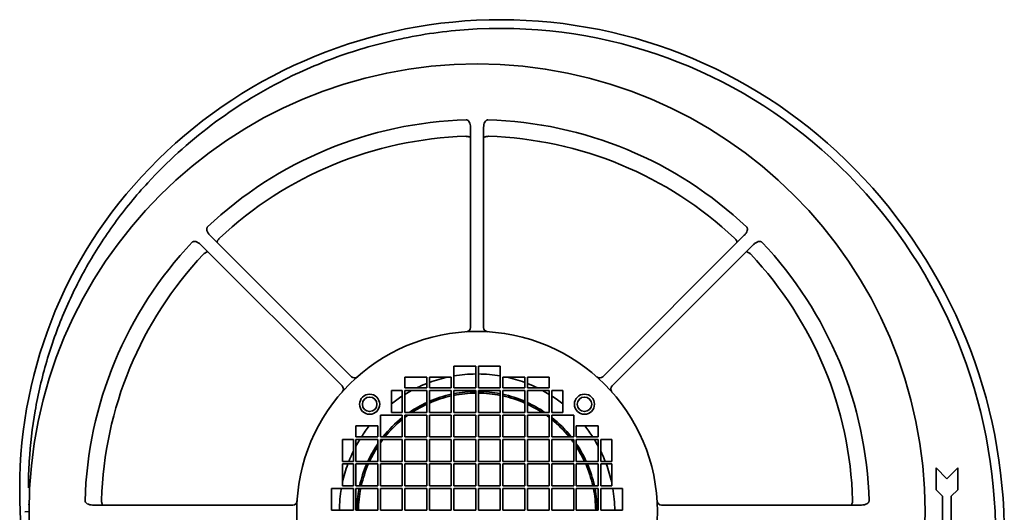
# Model space of a CAD drawing. Header units: millimetres. Extents: x 194 to 646, y 39 to 555.
# Tile 2 of 2: x 196 to 646, y 329 to 555. Entities that reach past the tile are written whole.
import ezdxf

# ---------------------------------------------------------------- set-up
doc = ezdxf.new("R2010")
doc.units = ezdxf.units.MM
doc.header["$LTSCALE"] = 2
doc.layers.add('Krawędzie widoczne(ISO)', color=7, linetype='Continuous', lineweight=35, true_color=0x262659)

msp = doc.modelspace()

# ---------------------------------------------------------------- linework, layer by layer
at = {"layer": 'Krawędzie widoczne(ISO)'}
for p, q in [((401.88, 413.72), (401.88, 505.28)), ((407.88, 413.72), (407.88, 505.28)), ((347.35, 391.14), (282.61, 455.88)), ((462.4, 391.14), (527.14, 455.88)), ((343.11, 386.9), (278.37, 451.63)), ((466.65, 386.9), (531.38, 451.63)), ((394.28, 395.97), (404.28, 395.97)), ((394.28, 385.97), (394.28, 395.97)), ((404.28, 395.97), (404.28, 385.97)), ((405.48, 395.97), (415.48, 395.97)), ((405.48, 385.97), (405.48, 395.97)), ((415.48, 395.97), (415.48, 385.97)), ((371.88, 390.97), (381.88, 390.97)), ((371.88, 385.97), (371.88, 390.97)), ((381.88, 390.97), (381.88, 385.97)), ((383.08, 390.97), (393.08, 390.97)), ((383.08, 385.97), (383.08, 390.97)), ((393.08, 390.97), (393.08, 385.97)), ((416.68, 390.97), (426.68, 390.97)), ((416.68, 385.97), (416.68, 390.97)), ((426.68, 390.97), (426.68, 385.97)), ((427.88, 390.97), (437.88, 390.97)), ((427.88, 385.97), (427.88, 390.97)), ((437.88, 390.97), (437.88, 385.97)), ((365.68, 374.77), (365.68, 384.77)), ((365.68, 384.77), (370.68, 384.77)), ((370.68, 384.77), (370.68, 374.77)), ((381.88, 385.97), (371.88, 385.97)), ((371.88, 384.77), (381.88, 384.77)), ((371.88, 374.77), (371.88, 384.77)), ((381.88, 384.77), (381.88, 374.77)), ((393.08, 385.97), (383.08, 385.97)), ((383.08, 384.77), (393.08, 384.77)), ((383.08, 374.77), (383.08, 384.77)), ((393.08, 384.77), (393.08, 374.77)), ((404.28, 385.97), (394.28, 385.97)), ((394.28, 384.77), (404.28, 384.77)), ((394.28, 374.77), (394.28, 384.77)), ((404.28, 384.77), (404.28, 374.77)), ((415.48, 385.97), (405.48, 385.97)), ((405.48, 384.77), (415.48, 384.77)), ((405.48, 374.77), (405.48, 384.77)), ((415.48, 384.77), (415.48, 374.77)), ((426.68, 385.97), (416.68, 385.97)), ((416.68, 384.77), (426.68, 384.77)), ((416.68, 374.77), (416.68, 384.77)), ((426.68, 384.77), (426.68, 374.77)), ((437.88, 385.97), (427.88, 385.97)), ((427.88, 384.77), (437.88, 384.77)), ((427.88, 374.77), (427.88, 384.77)), ((437.88, 384.77), (437.88, 374.77)), ((439.08, 384.77), (444.08, 384.77)), ((439.08, 374.77), (439.08, 384.77)), ((444.08, 384.77), (444.08, 374.77)), ((370.68, 374.77), (365.68, 374.77)), ((381.88, 374.77), (371.88, 374.77)), ((393.08, 374.77), (383.08, 374.77)), ((404.28, 374.77), (394.28, 374.77)), ((415.48, 374.77), (405.48, 374.77)), ((426.68, 374.77), (416.68, 374.77)), ((437.88, 374.77), (427.88, 374.77)), ((444.08, 374.77), (439.08, 374.77)), ((360.68, 373.57), (370.68, 373.57)), ((360.68, 363.57), (360.68, 373.57)), ((370.68, 373.57), (370.68, 363.57)), ((371.88, 373.57), (381.88, 373.57)), ((371.88, 363.57), (371.88, 373.57)), ((381.88, 373.57), (381.88, 363.57)), ((383.08, 373.57), (393.08, 373.57)), ((383.08, 363.57), (383.08, 373.57)), ((393.08, 373.57), (393.08, 363.57)), ((394.28, 373.57), (404.28, 373.57)), ((394.28, 363.57), (394.28, 373.57)), ((404.28, 373.57), (404.28, 363.57)), ((405.48, 373.57), (415.48, 373.57)), ((405.48, 363.57), (405.48, 373.57)), ((415.48, 373.57), (415.48, 363.57)), ((416.68, 363.57), (416.68, 373.57)), ((416.68, 373.57), (426.68, 373.57)), ((426.68, 373.57), (426.68, 363.57)), ((427.88, 373.57), (437.88, 373.57)), ((427.88, 363.57), (427.88, 373.57)), ((437.88, 373.57), (437.88, 363.57)), ((439.08, 373.57), (449.08, 373.57)), ((439.08, 363.57), (439.08, 373.57)), ((449.08, 373.57), (449.08, 363.57)), ((349.48, 368.57), (359.48, 368.57)), ((349.48, 363.57), (349.48, 368.57)), ((359.48, 368.57), (359.48, 363.57)), ((450.28, 368.57), (460.28, 368.57)), ((450.28, 363.57), (450.28, 368.57)), ((460.28, 368.57), (460.28, 363.57)), ((343.28, 352.37), (343.28, 362.37)), ((343.28, 362.37), (348.28, 362.37)), ((348.28, 362.37), (348.28, 352.37)), ((359.48, 363.57), (349.48, 363.57)), ((349.48, 362.37), (359.48, 362.37)), ((349.48, 352.37), (349.48, 362.37)), ((359.48, 362.37), (359.48, 352.37)), ((370.68, 363.57), (360.68, 363.57)), ((360.68, 362.37), (370.68, 362.37)), ((360.68, 352.37), (360.68, 362.37)), ((370.68, 362.37), (370.68, 352.37)), ((381.88, 363.57), (371.88, 363.57)), ((371.88, 362.37), (381.88, 362.37)), ((371.88, 352.37), (371.88, 362.37)), ((381.88, 362.37), (381.88, 352.37)), ((393.08, 363.57), (383.08, 363.57)), ((383.08, 362.37), (393.08, 362.37)), ((383.08, 352.37), (383.08, 362.37)), ((393.08, 362.37), (393.08, 352.37)), ((404.28, 363.57), (394.28, 363.57)), ((394.28, 362.37), (404.28, 362.37)), ((394.28, 352.37), (394.28, 362.37)), ((404.28, 362.37), (404.28, 352.37)), ((415.48, 363.57), (405.48, 363.57)), ((405.48, 362.37), (415.48, 362.37)), ((405.48, 352.37), (405.48, 362.37)), ((415.48, 362.37), (415.48, 352.37)), ((426.68, 363.57), (416.68, 363.57)), ((416.68, 352.37), (416.68, 362.37)), ((416.68, 362.37), (426.68, 362.37)), ((426.68, 362.37), (426.68, 352.37)), ((437.88, 363.57), (427.88, 363.57)), ((427.88, 362.37), (437.88, 362.37)), ((427.88, 352.37), (427.88, 362.37)), ((437.88, 362.37), (437.88, 352.37)), ((449.08, 363.57), (439.08, 363.57)), ((439.08, 362.37), (449.08, 362.37)), ((439.08, 352.37), (439.08, 362.37)), ((449.08, 362.37), (449.08, 352.37)), ((460.28, 363.57), (450.28, 363.57)), ((450.28, 362.37), (460.28, 362.37)), ((450.28, 352.37), (450.28, 362.37)), ((460.28, 362.37), (460.28, 352.37)), ((461.48, 352.37), (461.48, 362.37)), ((461.48, 362.37), (466.48, 362.37)), ((466.48, 362.37), (466.48, 352.37)), ((348.28, 352.37), (343.28, 352.37)), ((359.48, 352.37), (349.48, 352.37)), ((370.68, 352.37), (360.68, 352.37)), ((381.88, 352.37), (371.88, 352.37)), ((393.08, 352.37), (383.08, 352.37)), ((404.28, 352.37), (394.28, 352.37)), ((415.48, 352.37), (405.48, 352.37)), ((426.68, 352.37), (416.68, 352.37)), ((437.88, 352.37), (427.88, 352.37)), ((449.08, 352.37), (439.08, 352.37)), ((460.28, 352.37), (450.28, 352.37)), ((466.48, 352.37), (461.48, 352.37)), ((343.28, 351.17), (348.28, 351.17)), ((343.28, 341.17), (343.28, 351.17)), ((348.28, 351.17), (348.28, 341.17)), ((349.48, 351.17), (359.48, 351.17)), ((349.48, 341.17), (349.48, 351.17)), ((359.48, 351.17), (359.48, 341.17)), ((360.68, 351.17), (370.68, 351.17)), ((360.68, 341.17), (360.68, 351.17)), ((370.68, 351.17), (370.68, 341.17)), ((371.88, 351.17), (381.88, 351.17)), ((371.88, 341.17), (371.88, 351.17)), ((381.88, 351.17), (381.88, 341.17)), ((383.08, 351.17), (393.08, 351.17)), ((383.08, 341.17), (383.08, 351.17)), ((393.08, 351.17), (393.08, 341.17)), ((394.28, 351.17), (404.28, 351.17)), ((394.28, 341.17), (394.28, 351.17)), ((404.28, 351.17), (404.28, 341.17)), ((405.48, 351.17), (415.48, 351.17)), ((405.48, 341.17), (405.48, 351.17)), ((415.48, 351.17), (415.48, 341.17)), ((416.68, 341.17), (416.68, 351.17)), ((416.68, 351.17), (426.68, 351.17)), ((426.68, 351.17), (426.68, 341.17)), ((427.88, 351.17), (437.88, 351.17)), ((427.88, 341.17), (427.88, 351.17)), ((437.88, 351.17), (437.88, 341.17)), ((439.08, 351.17), (449.08, 351.17)), ((439.08, 341.17), (439.08, 351.17)), ((449.08, 351.17), (449.08, 341.17)), ((450.28, 351.17), (460.28, 351.17)), ((450.28, 341.17), (450.28, 351.17)), ((460.28, 351.17), (460.28, 341.17)), ((461.48, 351.17), (466.48, 351.17)), ((461.48, 341.17), (461.48, 351.17)), ((466.48, 351.17), (466.48, 341.17)), ((614.88, 349.37), (614.88, 339.37)), ((619.88, 344.37), (614.88, 349.37)), ((624.88, 349.37), (619.88, 344.37)), ((624.88, 339.37), (624.88, 349.37)), ((338.28, 339.97), (348.28, 339.97)), ((338.28, 329.97), (338.28, 339.97)), ((348.28, 341.17), (343.28, 341.17)), ((348.28, 339.97), (348.28, 329.97)), ((359.48, 341.17), (349.48, 341.17)), ((349.48, 339.97), (359.48, 339.97)), ((349.48, 329.97), (349.48, 339.97)), ((359.48, 339.97), (359.48, 329.97)), ((370.68, 341.17), (360.68, 341.17)), ((360.68, 339.97), (370.68, 339.97)), ((360.68, 329.97), (360.68, 339.97)), ((370.68, 339.97), (370.68, 329.97)), ((381.88, 341.17), (371.88, 341.17)), ((371.88, 339.97), (381.88, 339.97)), ((371.88, 329.97), (371.88, 339.97)), ((381.88, 339.97), (381.88, 329.97)), ((393.08, 341.17), (383.08, 341.17)), ((383.08, 339.97), (393.08, 339.97)), ((383.08, 329.97), (383.08, 339.97)), ((393.08, 339.97), (393.08, 329.97)), ((404.28, 341.17), (394.28, 341.17)), ((394.28, 339.97), (404.28, 339.97)), ((394.28, 329.97), (394.28, 339.97)), ((404.28, 339.97), (404.28, 329.97)), ((415.48, 341.17), (405.48, 341.17)), ((405.48, 339.97), (415.48, 339.97)), ((405.48, 329.97), (405.48, 339.97)), ((415.48, 339.97), (415.48, 329.97)), ((426.68, 341.17), (416.68, 341.17)), ((416.68, 339.97), (426.68, 339.97)), ((416.68, 329.97), (416.68, 339.97)), ((426.68, 339.97), (426.68, 329.97)), ((437.88, 341.17), (427.88, 341.17)), ((427.88, 339.97), (437.88, 339.97)), ((427.88, 329.97), (427.88, 339.97)), ((437.88, 339.97), (437.88, 329.97)), ((449.08, 341.17), (439.08, 341.17)), ((439.08, 339.97), (449.08, 339.97)), ((439.08, 329.97), (439.08, 339.97)), ((449.08, 339.97), (449.08, 329.97)), ((460.28, 341.17), (450.28, 341.17)), ((450.28, 339.97), (460.28, 339.97)), ((450.28, 329.97), (450.28, 339.97)), ((460.28, 339.97), (460.28, 329.97)), ((466.48, 341.17), (461.48, 341.17)), ((461.48, 339.97), (471.48, 339.97)), ((461.48, 329.97), (461.48, 339.97)), ((471.48, 339.97), (471.48, 329.97)), ((614.88, 339.37), (617.88, 336.37)), ((621.88, 336.37), (624.88, 339.37)), ((617.88, 336.37), (617.88, 322.37)), ((621.88, 322.37), (621.88, 336.37)), ((197.88, 329.32), (199.88, 329.37)), ((320.53, 332.37), (228.97, 332.37)), ((348.28, 329.97), (338.28, 329.97)), ((359.48, 329.97), (349.48, 329.97)), ((370.68, 329.97), (360.68, 329.97)), ((381.88, 329.97), (371.88, 329.97)), ((393.08, 329.97), (383.08, 329.97)), ((404.28, 329.97), (394.28, 329.97)), ((415.48, 329.97), (405.48, 329.97)), ((426.68, 329.97), (416.68, 329.97)), ((437.88, 329.97), (427.88, 329.97)), ((449.08, 329.97), (439.08, 329.97)), ((460.28, 329.97), (450.28, 329.97)), ((471.48, 329.97), (461.48, 329.97)), ((489.23, 332.37), (580.78, 332.37))]:
    msp.add_line(p, q, dxfattribs=at)
for centre, radius in [((404.88, 329.37), 205), ((404.88, 329.37), 82.5), ((355.73, 378.51), 4.6), ((454.02, 378.51), 4.6), ((355.73, 378.51), 3.32), ((454.02, 378.51), 3.32)]:
    msp.add_circle(centre, radius, dxfattribs=at)
for centre, radius, start, end in [((415.44, 331.43), 223.19, 92.762, 137.3342), ((415.59, 328.27), 226.36, 47.1532, 92.762), ((415.59, 328.27), 222.36, 47.1532, 92.762), ((404.88, 329.37), 179.43, 91.5796, 133.4204), ((404.88, 329.37), 179.43, 46.5796, 88.4204), ((404.88, 329.37), 171.93, 91.7369, 133.2631), ((404.88, 329.37), 171.93, 46.7369, 88.2631), ((406.73, 318.72), 235.38, 2.5934, 47.1532), ((406.73, 318.72), 239.38, 2.5934, 47.1532), ((406.12, 340.02), 210.52, 137.3342, 182.9287), ((404.88, 329.37), 179.43, 136.5796, 178.4204), ((404.88, 329.37), 179.43, 1.5796, 43.4204), ((404.88, 329.37), 171.93, 136.7369, 178.2631), ((404.88, 329.37), 171.93, 1.7369, 43.2631), ((404.88, 329.37), 63, 90.5457, 99.6863), ((404.88, 329.37), 63, 80.3137, 89.4543), ((404.88, 329.37), 63, 111.4125, 116.0498), ((404.88, 329.37), 63, 102.1015, 110.2448), ((404.88, 329.37), 63, 69.7552, 77.8985), ((404.88, 329.37), 63, 63.9502, 68.5875), ((404.88, 329.37), 63, 118.4341, 121.5881), ((404.88, 329.37), 55, 102.3889, 113.351), ((404.88, 329.37), 55, 90.6251, 101.112), ((404.88, 329.37), 54.27, 90.6335, 101.2641), ((404.88, 329.37), 55, 78.888, 89.3749), ((404.88, 329.37), 54.27, 78.7359, 89.3665), ((404.88, 329.37), 55, 66.649, 77.6111), ((404.88, 329.37), 63, 58.4119, 61.5659), ((404.88, 329.37), 63, 122.8783, 128.4786), ((404.88, 329.37), 55, 114.7199, 124.3654), ((404.88, 329.37), 54.27, 115.0768, 123.2163), ((404.88, 329.37), 54.27, 102.559, 113.6857), ((404.88, 329.37), 54.27, 66.3143, 77.441), ((404.88, 329.37), 55, 55.6346, 65.2801), ((404.88, 329.37), 54.27, 56.7837, 64.9232), ((404.88, 329.37), 63, 51.5214, 57.1217), ((404.88, 329.37), 55, 128.449, 141.551), ((404.88, 329.37), 54.27, 129.0664, 140.9336), ((404.88, 329.37), 54.27, 125.4625, 127.4528), ((404.88, 329.37), 55, 126.5212, 126.8699), ((404.88, 329.37), 54.27, 52.5472, 54.5375), ((404.88, 329.37), 55, 53.1301, 53.4788), ((404.88, 329.37), 55, 38.449, 51.551), ((404.88, 329.37), 54.27, 39.0664, 50.9336), ((404.88, 329.37), 63, 141.5214, 147.1217), ((404.88, 329.37), 63, 32.8783, 38.4786), ((404.88, 329.37), 63, 148.4119, 151.5659), ((404.88, 329.37), 55, 145.6346, 155.2801), ((404.88, 329.37), 54.27, 142.5472, 144.5375), ((404.88, 329.37), 55, 143.1301, 143.4788), ((404.88, 329.37), 54.27, 35.4625, 37.4528), ((404.88, 329.37), 55, 36.5212, 36.8699), ((404.88, 329.37), 55, 24.7199, 34.3654), ((404.88, 329.37), 63, 28.4341, 31.5881), ((404.88, 329.37), 63, 153.9502, 158.5875), ((404.88, 329.37), 54.27, 146.7837, 154.9232), ((404.88, 329.37), 54.27, 25.0768, 33.2163), ((404.88, 329.37), 63, 21.4125, 26.0498), ((404.88, 329.37), 63, 159.7552, 167.8985), ((404.88, 329.37), 55, 156.649, 167.6111), ((404.88, 329.37), 54.27, 156.3143, 167.441), ((404.88, 329.37), 54.27, 12.559, 23.6857), ((404.88, 329.37), 55, 12.3889, 23.351), ((404.88, 329.37), 63, 12.1015, 20.2448), ((404.88, 329.37), 63, 170.3137, 179.4543), ((404.88, 329.37), 55, 168.888, 179.3749), ((404.88, 329.37), 54.27, 168.7359, 179.3665), ((404.88, 329.37), 54.27, 0.6335, 11.2641), ((404.88, 329.37), 55, 0.6251, 11.112), ((404.88, 329.37), 63, 0.5457, 9.6863), ((404.88, 329.37), 209, 180.0283, 207.5863), ((403.92, 318.59), 238.2, 316.9958, 2.5934), ((403.92, 318.59), 242.2, 316.9958, 2.5934)]:
    msp.add_arc(centre, radius, start, end, dxfattribs=at)
for centre, major_axis, start_param, end_param in [((399.88, 413.72), (2, 0.12), 4.712451, 6.224089), ((399.88, 413.72), (0.12, -2), 0.000121, 0.000211), ((409.88, 413.72), (2, -0.12), 3.200688, 4.712327), ((348.77, 392.55), (1.5, 1.33), 3.200688, 4.712327), ((460.99, 392.55), (1.5, -1.33), 4.712451, 6.224089), ((460.99, 392.55), (-1.33, -1.5), 0.000035, 0.000125), ((341.69, 385.48), (1.33, 1.5), 4.712451, 6.224089), ((341.69, 385.48), (1.5, -1.33), 0.000042, 0.000132), ((468.06, 385.48), (1.33, -1.5), 3.200688, 4.712327), ((320.53, 334.37), (0.12, 2), 3.200688, 4.712327), ((489.23, 334.37), (-2, -0.12), 6.28314, 6.28323), ((489.23, 334.37), (0.12, -2), 4.712451, 6.224089)]:
    msp.add_ellipse(centre, major_axis=major_axis, ratio=0.998625, start_param=start_param, end_param=end_param, dxfattribs=at)
for points in [[(404.88, 550.37), (394.27, 549.86), (383.71, 548.58), (373.29, 546.53)], [(199.73, 332.82), (199.73, 332.68), (199.74, 332.54), (199.74, 332.39)]]:
    msp.add_open_spline(points, degree=3, dxfattribs=at)
for points, knots in [([(373.29, 546.53), (363.48, 544.61), (344.13, 539.42), (313.45, 526.5), (282.52, 507.21), (263.08, 489.55), (254.26, 479.98)], [57.259501, 57.259501, 57.259501, 57.259501, 60.087563, 62.915626, 66.686376, 70.457126, 70.457126, 70.457126, 70.457126]), ([(401.88, 505.28), (401.88, 505.72), (401.83, 506.17), (401.64, 507.03), (401.5, 507.42), (401.14, 508.04), (400.95, 508.27), (400.61, 508.53), (400.48, 508.61), (400.21, 508.71), (400.07, 508.73), (399.93, 508.73)], [-0.3531818, -0.3531818, -0.3531818, -0.3531818, -0.26102, -0.26102, -0.1687514, -0.1687514, -0.0870693, -0.0870693, -0.0423936, -0.0423936, 0, 0, 0, 0]), ([(409.82, 508.73), (409.68, 508.73), (409.54, 508.71), (409.27, 508.61), (409.14, 508.53), (408.81, 508.27), (408.61, 508.04), (408.26, 507.42), (408.12, 507.03), (407.92, 506.17), (407.88, 505.72), (407.88, 505.28)], [-0.5088626, -0.5088626, -0.5088626, -0.5088626, -0.4477767, -0.4477767, -0.3833989, -0.3833989, -0.2657019, -0.2657019, -0.1327733, -0.1327733, 0, 0, 0, 0]), ([(399.72, 501.22), (399.71, 501.22), (399.7, 501.22), (399.68, 501.22), (399.68, 501.22), (399.67, 501.22)], [0.000006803, 0.000006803, 0.000006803, 0.000006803, 0.002567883, 0.002567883, 0.005130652, 0.005130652, 0.005130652, 0.005130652]), ([(401.72, 500.61), (401.72, 500.61), (401.72, 500.61), (401.7, 500.68), (401.64, 500.76), (401.46, 500.89), (401.33, 500.96), (400.91, 501.08), (400.69, 501.12), (400.21, 501.19), (399.97, 501.21), (399.72, 501.22)], [-0.3878831, -0.3878831, -0.3878831, -0.3878831, -0.3866512, -0.3866512, -0.2529208, -0.2529208, -0.1533607, -0.1533607, -0.0747745, -0.0747745, -0.000007, -0.000007, -0.000007, -0.000007]), ([(408.04, 500.61), (408.04, 500.61), (408.04, 500.61), (408.05, 500.68), (408.12, 500.76), (408.29, 500.89), (408.43, 500.96), (408.85, 501.08), (409.07, 501.12), (409.54, 501.19), (409.79, 501.21), (410.04, 501.22)], [-0.0007122, -0.0007122, -0.0007122, -0.0007122, 0, 0, 0.0773384, 0.0773384, 0.1349156, 0.1349156, 0.180363, 0.180363, 0.2236023, 0.2236023, 0.2236023, 0.2236023]), ([(410.09, 501.22), (410.08, 501.22), (410.07, 501.22), (410.06, 501.22), (410.05, 501.22), (410.04, 501.22)], [0, 0, 0, 0, 0.00256277, 0.00256277, 0.00512385, 0.00512385, 0.00512385, 0.00512385]), ([(254.26, 479.98), (248.83, 474.08), (238.68, 461.7), (225.82, 441.65), (215.41, 420.42), (207.53, 398.29), (202.23, 375.52), (199.99, 356.26), (199.61, 344.45), (199.6, 340.39), (199.6, 340.2)], [70.457126, 70.457126, 70.457126, 70.457126, 72.778702, 75.100278, 77.421854, 79.74343, 82.065006, 84.386582, 85.54737, 85.606338, 85.606338, 85.606338, 85.606338]), ([(281.55, 459.69), (281.45, 459.6), (281.37, 459.48), (281.25, 459.22), (281.21, 459.07), (281.16, 458.65), (281.18, 458.35), (281.37, 457.66), (281.54, 457.29), (282.01, 456.54), (282.3, 456.19), (282.61, 455.88)], [-0.508866, -0.508866, -0.508866, -0.508866, -0.4477767, -0.4477767, -0.3833951, -0.3833951, -0.2657024, -0.2657024, -0.1327732, -0.1327732, 0, 0, 0, 0]), ([(527.14, 455.88), (527.45, 456.19), (527.74, 456.54), (528.21, 457.29), (528.39, 457.66), (528.57, 458.35), (528.6, 458.65), (528.55, 459.07), (528.51, 459.22), (528.39, 459.48), (528.31, 459.6), (528.21, 459.69)], [-0.3531502, -0.3531502, -0.3531502, -0.3531502, -0.2610113, -0.2610113, -0.1687534, -0.1687534, -0.0870744, -0.0870744, -0.042396, -0.042396, 0, 0, 0, 0]), ([(278.37, 451.63), (278.06, 451.95), (277.71, 452.23), (276.96, 452.71), (276.59, 452.88), (275.9, 453.07), (275.6, 453.09), (275.18, 453.04), (275.03, 453), (274.77, 452.88), (274.65, 452.8), (274.56, 452.7)], [-0.3531507, -0.3531507, -0.3531507, -0.3531507, -0.2610115, -0.2610115, -0.1687534, -0.1687534, -0.0870743, -0.0870743, -0.042396, -0.042396, 0, 0, 0, 0]), ([(286.03, 452.69), (286.03, 452.69), (286.03, 452.69), (285.99, 452.75), (285.98, 452.85), (286.01, 453.06), (286.05, 453.21), (286.27, 453.6), (286.39, 453.78), (286.68, 454.16), (286.84, 454.35), (287.01, 454.53)], [-0.0007122, -0.0007122, -0.0007122, -0.0007122, 0, 0, 0.0773421, 0.0773421, 0.134924, 0.134924, 0.1803776, 0.1803776, 0.2236265, 0.2236265, 0.2236265, 0.2236265]), ([(287.05, 454.57), (287.04, 454.56), (287.04, 454.56), (287.02, 454.55), (287.02, 454.54), (287.01, 454.53)], [0, 0, 0, 0, 0.00256277, 0.00256277, 0.00512385, 0.00512385, 0.00512385, 0.00512385]), ([(522.74, 454.53), (522.74, 454.54), (522.73, 454.55), (522.72, 454.56), (522.71, 454.56), (522.71, 454.57)], [0.000006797, 0.000006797, 0.000006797, 0.000006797, 0.002567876, 0.002567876, 0.005130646, 0.005130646, 0.005130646, 0.005130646]), ([(523.73, 452.69), (523.73, 452.69), (523.73, 452.69), (523.77, 452.75), (523.78, 452.85), (523.74, 453.06), (523.7, 453.21), (523.49, 453.6), (523.36, 453.78), (523.07, 454.16), (522.92, 454.35), (522.74, 454.53)], [-0.3878565, -0.3878565, -0.3878565, -0.3878565, -0.3866248, -0.3866248, -0.2529117, -0.2529117, -0.1533611, -0.1533611, -0.0747779, -0.0747779, -0.000007, -0.000007, -0.000007, -0.000007]), ([(535.2, 452.7), (535.1, 452.8), (534.99, 452.88), (534.72, 453), (534.58, 453.04), (534.16, 453.09), (533.85, 453.07), (533.16, 452.88), (532.8, 452.71), (532.05, 452.23), (531.7, 451.95), (531.38, 451.63)], [-0.508866, -0.508866, -0.508866, -0.508866, -0.4477767, -0.4477767, -0.3833951, -0.3833951, -0.2657024, -0.2657024, -0.1327732, -0.1327732, 0, 0, 0, 0]), ([(279.72, 447.24), (279.71, 447.23), (279.7, 447.22), (279.69, 447.21), (279.69, 447.21), (279.68, 447.2)], [0.000006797, 0.000006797, 0.000006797, 0.000006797, 0.002567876, 0.002567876, 0.005130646, 0.005130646, 0.005130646, 0.005130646]), ([(281.56, 448.22), (281.55, 448.22), (281.55, 448.22), (281.5, 448.26), (281.4, 448.27), (281.18, 448.23), (281.04, 448.2), (280.65, 447.98), (280.47, 447.86), (280.09, 447.57), (279.89, 447.41), (279.72, 447.24)], [-0.3878568, -0.3878568, -0.3878568, -0.3878568, -0.3866252, -0.3866252, -0.2529118, -0.2529118, -0.1533611, -0.1533611, -0.0747778, -0.0747778, -0.000007, -0.000007, -0.000007, -0.000007]), ([(528.2, 448.22), (528.2, 448.22), (528.2, 448.22), (528.26, 448.26), (528.36, 448.27), (528.57, 448.23), (528.72, 448.2), (529.1, 447.98), (529.29, 447.86), (529.67, 447.57), (529.86, 447.41), (530.04, 447.24)], [-0.0007122, -0.0007122, -0.0007122, -0.0007122, 0, 0, 0.0773421, 0.0773421, 0.1349239, 0.1349239, 0.1803776, 0.1803776, 0.2236265, 0.2236265, 0.2236265, 0.2236265]), ([(530.08, 447.2), (530.07, 447.21), (530.07, 447.21), (530.05, 447.22), (530.05, 447.23), (530.04, 447.24)], [0, 0, 0, 0, 0.00256277, 0.00256277, 0.00512385, 0.00512385, 0.00512385, 0.00512385]), ([(225.52, 334.32), (225.52, 334.18), (225.54, 334.04), (225.64, 333.76), (225.72, 333.64), (225.98, 333.3), (226.21, 333.1), (226.83, 332.75), (227.21, 332.61), (228.08, 332.42), (228.53, 332.37), (228.97, 332.37)], [-0.5088619, -0.5088619, -0.5088619, -0.5088619, -0.4477762, -0.4477762, -0.3833986, -0.3833986, -0.2657018, -0.2657018, -0.1327733, -0.1327733, 0, 0, 0, 0]), ([(233.03, 334.58), (233.03, 334.57), (233.03, 334.56), (233.03, 334.55), (233.03, 334.54), (233.03, 334.53)], [0, 0, 0, 0, 0.00256277, 0.00256277, 0.00512385, 0.00512385, 0.00512385, 0.00512385]), ([(233.64, 332.53), (233.64, 332.53), (233.63, 332.53), (233.57, 332.55), (233.49, 332.61), (233.36, 332.79), (233.29, 332.92), (233.17, 333.34), (233.12, 333.56), (233.06, 334.03), (233.04, 334.28), (233.03, 334.53)], [-0.0007122, -0.0007122, -0.0007122, -0.0007122, 0, 0, 0.0773384, 0.0773384, 0.1349155, 0.1349155, 0.1803628, 0.1803628, 0.2236021, 0.2236021, 0.2236021, 0.2236021]), ([(576.12, 332.53), (576.12, 332.53), (576.12, 332.53), (576.19, 332.55), (576.27, 332.61), (576.39, 332.79), (576.47, 332.92), (576.59, 333.34), (576.63, 333.56), (576.7, 334.03), (576.72, 334.28), (576.72, 334.53)], [-0.3878831, -0.3878831, -0.3878831, -0.3878831, -0.3866513, -0.3866513, -0.2529208, -0.2529208, -0.1533607, -0.1533607, -0.0747745, -0.0747745, -0.000007, -0.000007, -0.000007, -0.000007]), ([(576.72, 334.53), (576.73, 334.54), (576.73, 334.55), (576.73, 334.56), (576.72, 334.57), (576.72, 334.58)], [0.000006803, 0.000006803, 0.000006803, 0.000006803, 0.002567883, 0.002567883, 0.005130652, 0.005130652, 0.005130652, 0.005130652]), ([(580.78, 332.37), (581.23, 332.37), (581.68, 332.42), (582.54, 332.61), (582.92, 332.75), (583.54, 333.1), (583.78, 333.3), (584.04, 333.64), (584.11, 333.76), (584.21, 334.04), (584.24, 334.18), (584.24, 334.32)], [-0.3531818, -0.3531818, -0.3531818, -0.3531818, -0.26102, -0.26102, -0.1687514, -0.1687514, -0.0870693, -0.0870693, -0.0423936, -0.0423936, 0, 0, 0, 0]), ([(199.88, 329.39), (199.88, 329.38), (199.88, 329.38), (199.88, 329.37), (199.88, 329.37), (199.88, 329.37)], [-3.475985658, -3.475985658, -3.475985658, -3.475985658, -3.473432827, -3.473432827, -3.47107981, -3.47107981, -3.47107981, -3.47107981])]:
    msp.add_open_spline(points, degree=3, knots=knots, dxfattribs=at)

doc.saveas('drawing.dxf')
